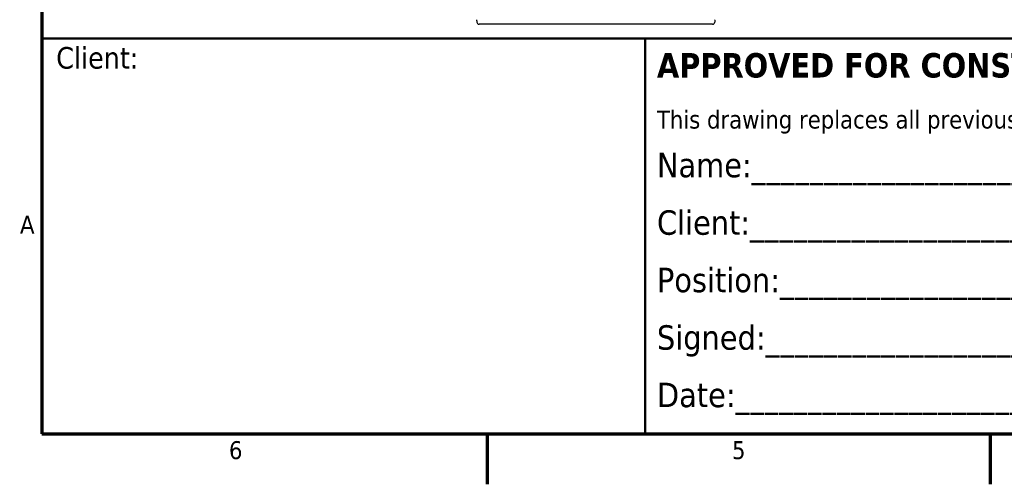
# Model space of a CAD drawing. Header units: millimetres. Extents: x -122 to 329287, y -2042 to 18239.
# Tile 1 of 39: x 301 to 8660, y 61 to 4002. Entities that reach past the tile are written whole.
import ezdxf
from ezdxf.enums import TextEntityAlignment as Align

# ---------------------------------------------------------------- set-up
doc = ezdxf.new("R2010")
doc.units = ezdxf.units.MM
doc.header["$LTSCALE"] = 61
for name, color, linetype, lineweight in [('Border (Draken)', 7, 'Continuous', 70), ('Symbol (Draken)', 7, 'Continuous', 25), ('Title (Draken)', 7, 'Continuous', 50), ('Visible (Draken)', 7, 'Continuous', 25)]:
    doc.layers.add(name, color=color, linetype=linetype, lineweight=lineweight)
doc.styles.add('Draken Note Text', font='tahoma.ttf')
doc.styles.get("Standard").update_dxf_attribs({"font": 'tahoma.ttf'})

# ---------------------------------------------------------------- blocks, each defined once
blk = doc.blocks.new('Borders Border (Draken)')
at = {"layer": 'Border (Draken)'}
for p, q in [((8, 289), (8, 8)), ((8, 8), (412, 8)), ((70, 8), (70, 1)), ((140, 8), (140, 1))]:
    blk.add_line(p, q, dxfattribs=at)
at = {"layer": 'Symbol (Draken)', "char_height": 2.5, "style": 'Draken Note Text'}
for s, insert, attachment_point in [('A', (7, 37.12), 6), ('6', (35, 7), 2), ('5', (105, 7), 2)]:
    blk.add_mtext(s, dxfattribs=dict(at, insert=insert, attachment_point=attachment_point))
blk = doc.blocks.new('Title Blocks Protector Australia')
at = {"layer": 'Title (Draken)'}
for p, q in [((37.47, 120.06), (-46.53, 120.06)), ((-46.53, 120.06), (-46.53, 65.06)), ((117.47, 120.06), (37.47, 120.06)), ((37.47, 120.06), (37.47, 65.06)), ((37.47, 65.06), (37.47, 120.06)), ((-46.53, 65.06), (37.47, 65.06)), ((37.47, 65.06), (117.47, 65.06))]:
    blk.add_line(p, q, dxfattribs=at)
at = {"layer": 'Title (Draken)', "insert": (-44.51, 118.86), "char_height": 3, "attachment_point": 1, "style": 'Draken Note Text'}
blk.add_mtext('\\fTahoma|b0|i0;{\\H3.0000;Client:}', dxfattribs=at)
at = {"layer": 'Title (Draken)', "color": 1, "true_color": 0xff0000, "insert": (39.09, 118.02), "char_height": 2.5, "width": 77.4726, "attachment_point": 1, "line_spacing_factor": 1.378785, "style": 'Draken Note Text'}
blk.add_mtext('\\pxsm1.41;\\fTahoma|b1|i0;{\\H3.4000;APPROVED FOR CONSTRUCTION\\P}\\fTahoma|b0|i0;{\\H2.5000;This drawing replaces all previous revisions}\\fTahoma|b0|i0;{\\H3.4000;\\P}\\fTahoma|b0|i0;{\\H3.4000;Name:_________________________\\P}\\fTahoma|b0|i0;{\\H3.4000;Client:_________________________\\P}\\fTahoma|b0|i0;{\\H3.4000;Position:_______________________\\P}\\fTahoma|b0|i0;{\\H3.4000;Signed:________________________\\P}\\fTahoma|b0|i0;{\\H3.4000;Date:_________________________}', dxfattribs=at)
at = {"layer": 'Title (Draken)', "lineweight": 30, "flags": 104}
for tag, height, p in [('AUTHOR', 2.49, (237.47, 116.76)), ('PART_NUMBER', 2.5, (337.47, 114.06)), ('VENDOR', 2.49, (237.47, 110.16)), ('TITLE', 2.49, (287.47, 104.56)), ('REVISION_NUMBER', 3, (347.47, 105.06)), ('Type', 2.5, (237.47, 96.96)), ('Job_Number', 2.49, (237.47, 90.36)), ('PROJECT', 2.49, (237.47, 103.56))]:
    blk.add_attdef(tag, text='', height=height, dxfattribs=at).set_placement(p, align=Align.MIDDLE_CENTER)

msp = doc.modelspace()

# ---------------------------------------------------------------- linework, layer by layer
at = {"layer": 'Visible (Draken)'}
for p, q in [((4183.03, 3992.65), (4183.03, 3981.47)), ((6183.53, 3963.47), (4201.03, 3963.47)), ((6201.53, 3992.65), (6201.53, 3981.47))]:
    msp.add_line(p, q, dxfattribs=at)
for centre, start, end in [((4165.03, 3992.65), 0, 30), ((4201.03, 3981.47), 180, 270), ((6183.53, 3981.47), 270, 0), ((6219.53, 3992.65), 150, 180)]:
    msp.add_arc(centre, 18, start, end, dxfattribs=at)

# ---------------------------------------------------------------- block references
at = {"xscale": 61, "yscale": 61, "zscale": 61}
for name, p in [('Borders Border (Draken)', (0, 0)), ('Title Blocks Protector Australia', (3326.35, -3480.69))]:
    msp.add_blockref(name, p, dxfattribs=at)

doc.saveas('drawing.dxf')
